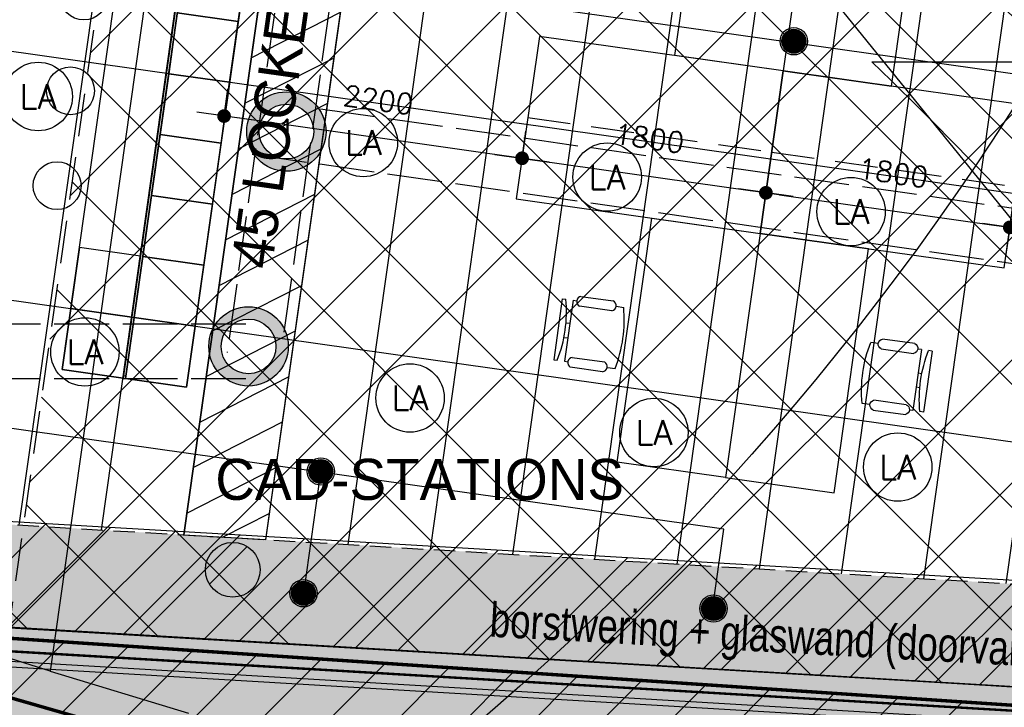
# Model space of a CAD drawing. Header units: millimetres. Extents: x -4107 to 114693, y -37499 to 54671.
# Tile 102 of 156: x 47168 to 54364, y 19553 to 24578. Entities that reach past the tile are written whole.
import ezdxf
from ezdxf.enums import TextEntityAlignment as Align

# ---------------------------------------------------------------- set-up
doc = ezdxf.new("R2010")
doc.units = ezdxf.units.MM
doc.header["$LTSCALE"] = 50
for name, pattern in [('B0702', [4.6875, 3.125, -1.5625]), ('XREF_06_Vloergoot installaties$0$E_GOOT5', [10, 8, -2]), ('XREF_06_werkset$0$B0702', [4.6875, 3.125, -1.5625])]:
    doc.linetypes.add(name, pattern=pattern)
for name, color, linetype in [('ABT_studie daklichten', 1, 'Continuous'), ('ABT_VOORSTEL daklichten', 1, 'Continuous'), ('AL79----_INRGEBOUW', 5, 'Continuous'), ('FOK_ BRANDSLANGHASPELS', 2, 'Continuous'), ('FOK_02B_SOLIDS', 253, 'Continuous'), ('FOK_05---_TEKST_25', 2, 'Continuous'), ('FOK_08---_MAATVOERING', 2, 'Continuous'), ('FOK_22_BINNENWANDEN', 2, 'Continuous'), ('FOK_72_VAST MEUBILAIR', 1, 'Continuous'), ('FOK_82_LOS MEUBILAIR', 1, 'Continuous'), ('XREF_06_PLAFOND$0$AA00VV4-_SOLID252', 254, 'Continuous'), ('XREF_06_PLAFOND$0$AA35RJ8-_HWOLCEMENT', 242, 'Continuous'), ('XREF_06_PLAFOND$0$AA45----_PLAFONDAFW', 1, 'Continuous'), ('XREF_06_PLAFOND$0$AI45----_PLAFONDAFW', 2, 'Continuous'), ('XREF_06_PLAFOND$0$AL35RJ8-_HWOLCEMENT', 2, 'Continuous'), ('XREF_06_Sprinkler installatie$0$verzonken sprinkler', 6, 'Continuous'), ('XREF_06_Sprinkler installatie$0$WL$1----', 3, 'Continuous'), ('XREF_06_Sprinkler installatie$0$WL524---', 4, 'Continuous'), ('XREF_06_Sprinkler installatie$0$WL6516--', 4, 'Continuous'), ('XREF_06_verlichting$0$EL6311--', 3, 'Continuous'), ('XREF_06_Vloergoot installaties$0$EL6131--_VG', 3, 'Continuous'), ('XREF_06_Vloergoot installaties$0$EL6222--', 3, 'Continuous'), ('XREF_06_werkset$0$AA01253-_egaal-253', 242, 'Continuous'), ('XREF_06_werkset$0$AA28G---_PREFABBETON', 242, 'Continuous'), ('XREF_06_werkset$0$AI22XW--_SYSTEEMW', 1, 'Continuous'), ('XREF_06_werkset$0$AI35----_PLAFONDS', 242, 'Continuous'), ('XREF_06_werkset$0$AL01253-_egaal-253', 253, 'Continuous'), ('XREF_06_werkset$0$AL28G---_PREFABBETON', 4, 'Continuous'), ('XREF_06_werkset$0$AL32-O--_GLAS', 2, 'Continuous'), ('XREF_06_werkset$0$AT$1A---_ALGEMEEN', 7, 'Continuous'), ('XREF_06_werkset$0$AZ32-O--_GLAS', 2, 'Continuous')]:
    doc.layers.add(name, color=color, linetype=linetype)
doc.styles.add('FOK-DIM', font='romans.shx')
doc.styles.add('XREF_06_Sprinkler installatie$0$Standard', font='txt')
doc.styles.add('XREF_06_verlichting$0$BURO-018', font='simplex.shx', dxfattribs={"height": 180})
doc.styles.add('XREF_06_Vloergoot installaties$0$BURO-018', font='simplex.shx', dxfattribs={"height": 180})
doc.styles.add('XREF_06_werkset$0$02_100', font='B-GBP.SHX', dxfattribs={"width": 0.8, "height": 250})
doc.dimstyles.new('FOK-100', dxfattribs={"dimscale": 100, "dimtxt": 1.5, "dimasz": 1, "dimexe": 2, "dimexo": 0, "dimgap": 2, "dimtad": 1, "dimdec": 0, "dimzin": 11, "dimdsep": 46, "dimtxsty": 'FOK-DIM', "dimblk1": 'DOT', "dimblk2": 'DOT', "dimsah": 1, "dimcen": 2.5, "dimclrd": 256, "dimclre": 256, "dimclrt": 256, "dimadec": 0, "dimazin": 0, "dimtfac": 1, "dimtdec": 0, "dimtix": 1, "dimtmove": 2, "dimatfit": 3, "dimldrblk": 'DOT', "dimfxl": 2, "dimtolj": 1, "dimtzin": 0, "dimarcsym": 0})
pattern_1 = [(45, (0, -36464.7), (-250, 250), [])]

# ---------------------------------------------------------------- blocks, each defined once
blk = doc.blocks.new('XREF_06_Sprinkler installatie$0$SP-KOP02')
at = {"color": 0, "linetype": 'Continuous'}
for p, q in [((-0.875, -0.023), (0.023, 0.875)), ((-0.847, -0.219), (0.219, 0.847)), ((-0.843, 0.233), (-0.233, 0.843)), ((-0.786, -0.383), (0.383, 0.786)), ((-0.702, -0.523), (0.523, 0.702)), ((-0.595, -0.641), (0.641, 0.595)), ((-0.469, -0.739), (0.739, 0.469)), ((-0.32, -0.815), (0.815, 0.32)), ((-0.144, -0.863), (0.863, 0.144)), ((0.072, -0.872), (0.872, -0.072)), ((0.381, -0.788), (0.788, -0.381))]:
    blk.add_line(p, q, dxfattribs=at)
at = {"color": 0, "linetype": 'Continuous', "const_width": 0.875}
blk.add_lwpolyline([(-0.438, 0, 1), (0.438, 0, 1)], format="xyb", close=True, dxfattribs=at)
at = {"color": 0, "linetype": 'Continuous'}
for radius in [1, 0.875]:
    blk.add_circle((0, 0), radius, dxfattribs=at)
at = {"color": 0, "linetype": 'Continuous', "style": 'XREF_06_Sprinkler installatie$0$Standard', "flags": 1}
for tag, p in [('SP_MATCODE', (2, 2)), ('SP_TEMP', (2, -3)), ('SP_DOORL', (2, -5)), ('SP_KFACT', (2, -7)), ('SP_SPRHK', (2, -9)), ('SP_KLEP', (2, -11))]:
    blk.add_attdef(tag, p, '', height=1, dxfattribs=at)
blk = doc.blocks.new('XREF_06_Sprinkler installatie')
at = {"layer": 'XREF_06_Sprinkler installatie$0$verzonken sprinkler'}
h = blk.add_hatch(dxfattribs=at)
h.set_pattern_fill('JIS_WOOD', color=256, scale=500, style=0)
h.set_pattern_definition(pattern_1)
h.paths.add_polyline_path([(45130.9, 20189.1), (60593.4, 19156.4), (62650.8, 18791.5), (64177.2, 17995.5), (65770, 16934.2), (66811, 15587.4), (67836.7, 13775.1), (68221.3, 11871.2), (68349.5, 9912.5), (67689.7, 7599.5), (58539.5, -19337.8), (42568.2, -14056.1), (53865.2, -4764.8), (55742.2, -2471.9), (57514.9, 1071.8), (58297, 4719.6), (57932, 8367.5), (56572.9, 12508.4), (54591.7, 15218.3), (52714.7, 16938), (48647.9, 19178.8)])
at = {"layer": 'XREF_06_Sprinkler installatie$0$WL$1----'}
h = blk.add_hatch(dxfattribs=at)
h.set_pattern_fill('JIS_WOOD', color=256, scale=500, style=0)
h.set_pattern_definition(pattern_1)
h.paths.add_polyline_path([(30743.8, 36094.7), (95370.7, 36094.7), (86389.5, -27327.7), (59723.1, -18673.6), (68740.5, 7763.6), (69241.7, 10785.2), (68849, 13405.9), (67638.6, 16023.5), (65645.6, 18159.9), (63178.4, 19545.4), (60388.2, 20131.5), (28895, 21976)], flags=16)
h.paths.add_polyline_path([(29853.9, 37108.7), (96538.4, 37108.7), (87224.3, -28664.7), (58653.6, -19392.5), (68002.1, 8015.3), (68349.5, 9912.5), (68461.1, 10706.3), (68321.4, 11469.3), (68229.8, 12765.7), (68109.2, 13218.5), (67906.9, 13527.4), (67399.1, 14920.6), (67172.5, 15065.3), (66709.9, 15980.2), (66021.2, 16693), (65104.6, 17592.2), (63974.8, 18325.8), (62832.6, 18841.7), (59822.5, 19383.9), (28023.7, 21252.6)])
at = {"layer": 'XREF_06_Sprinkler installatie$0$verzonken sprinkler', "const_width": 25}
blk.add_lwpolyline([(45130.9, 20189.1), (60593.4, 19156.4), (62650.8, 18791.5), (64177.2, 17995.5), (65770, 16934.2), (66811, 15587.4), (67836.7, 13775.1), (68221.3, 11871.2), (68349.5, 9912.5), (67689.7, 7599.5), (58539.5, -19337.8), (42568.2, -14056.1), (53865.2, -4764.8), (55742.2, -2471.9), (57514.9, 1071.8), (58297, 4719.6), (57932, 8367.5), (56572.9, 12508.4), (54591.7, 15218.3), (52714.7, 16938), (48647.9, 19178.8)], close=True, dxfattribs=at)
at = {"layer": 'XREF_06_Sprinkler installatie$0$WL$1----'}
for points in [[(29853.9, 37108.7), (96538.4, 37108.7), (87224.3, -28664.7), (58653.6, -19392.5), (68002.1, 8015.3), (68349.5, 9912.5), (68461.1, 10706.3), (68321.4, 11469.3), (68229.8, 12765.7), (68109.2, 13218.5), (67906.9, 13527.4), (67399.1, 14920.6), (67172.5, 15065.3), (66709.9, 15980.2), (66021.2, 16693), (65104.6, 17592.2), (63974.8, 18325.8), (62832.6, 18841.7), (59822.5, 19383.9), (28023.7, 21252.6)], [(30743.8, 36094.7), (95370.7, 36094.7), (86389.5, -27327.7), (59723.1, -18673.6), (68740.5, 7763.6), (69241.7, 10785.2), (68849, 13405.9), (67638.6, 16023.5), (65645.6, 18159.9), (63178.4, 19545.4), (60388.2, 20131.5), (28895, 21976)]]:
    blk.add_lwpolyline(points, close=True, dxfattribs=at)
at = {"layer": 'XREF_06_Sprinkler installatie$0$WL524---'}
for p, q in [((48475.8, 27478.2), (47390.9, 19817)), ((47469, 25168.8), (55875.2, 23978.4)), ((52313.9, 20854.7), (45173.3, 21865.8)), ((49248.5, 20419.8), (49369.1, 21271.7)), ((52230.7, 20267.6), (52313.9, 20854.7)), ((47390.9, 19817), (45818.1, 20310.9)), ((47390.9, 19817), (48400.8, 19511.2))]:
    blk.add_line(p, q, dxfattribs=at)
at = {"layer": 'XREF_06_Sprinkler installatie$0$WL6516--', "xscale": 99.9999999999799, "yscale": 100, "zscale": 100, "rotation": 7.589429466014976}
for p in [(52825.8, 24420.1), (49368.9, 21276.7), (49242.8, 20386.6), (52238.8, 20274.9)]:
    blk.add_blockref('XREF_06_Sprinkler installatie$0$SP-KOP02', p, dxfattribs=at)
blk = doc.blocks.new('XREF_06_Vloergoot installaties$0$E00415')
at = {"linetype": 'Continuous'}
h = blk.add_hatch(color=0, dxfattribs=at)
edge = h.paths.add_edge_path()
edge.add_arc((0, 0), 2.9, 0, 360)
edge = h.paths.add_edge_path(flags=16)
edge.add_arc((0, 0), 2, 0, 360)
at = {"color": 0, "linetype": 'Continuous'}
for radius in [2.9, 2]:
    blk.add_circle((0, 0), radius, dxfattribs=at)
at = {"color": 0, "linetype": 'Continuous', "style": 'XREF_06_Vloergoot installaties$0$BURO-018'}
for tag, p in [('E_GKAST', (0, 8)), ('E_GROEP', (0, 5)), ('E_SGROEP', (4.5, 5))]:
    blk.add_attdef(tag, text='', height=1.8, dxfattribs=at).set_placement(p, align=Align.MIDDLE)
at = {"color": 0, "linetype": 'Continuous', "style": 'XREF_06_Vloergoot installaties$0$BURO-018', "flags": 1}
for tag, p in [('E_VERMCODE', (13, 5)), ('E_MATCODE', (0, 0))]:
    blk.add_attdef(tag, text='', height=1.8, dxfattribs=at).set_placement(p, align=Align.MIDDLE)
blk = doc.blocks.new('XREF_06_Vloergoot installaties')
at = {"layer": 'XREF_06_Vloergoot installaties$0$EL6131--_VG', "linetype": 'XREF_06_Vloergoot installaties$0$E_GOOT5'}
for p, q in [((49445, 27597.2), (48684.4, 22147)), ((49780.1, 27146.6), (49096.7, 22278.2)), ((49367.4, 23926.9), (72884.5, 20553)), ((48867.5, 23594.5), (72827.7, 20157)), ((41421.2, 22355.4), (48827.5, 22355.4)), ((41421.2, 21955.4), (48827.5, 21955.4))]:
    blk.add_line(p, q, dxfattribs=at)
at = {"layer": 'XREF_06_Vloergoot installaties$0$EL6222--'}
ref = blk.add_blockref('XREF_06_Vloergoot installaties$0$E00415', (49117.4, 23760.7), dxfattribs=dict(at, xscale=99.99999999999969, yscale=100, zscale=100, rotation=352.2551880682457))
ref.add_attrib('E_GROEP', '1', dxfattribs={"layer": '0', "color": 1, "linetype": 'Continuous', "height": 180, "style": 'XREF_06_Vloergoot installaties$0$BURO-018'}).set_placement((49117.4, 23760.7), align=Align.MIDDLE)
at = {"layer": 'XREF_06_Vloergoot installaties$0$EL6222--', "xscale": 99.99999999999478, "yscale": 100, "zscale": 100, "rotation": 351.5354125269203}
blk.add_blockref('XREF_06_Vloergoot installaties$0$E00415', (48840.6, 22190.8), dxfattribs=at)
blk = doc.blocks.new('XREF_06_PLAFOND')
at = {"layer": 'XREF_06_PLAFOND$0$AA00VV4-_SOLID252'}
h = blk.add_hatch(color=256, dxfattribs=at)
edge = h.paths.add_edge_path()
edge.add_line((87220.1, -28652.8), (96531.3, 37099.7))
edge.add_line((96531.3, 37099.7), (29925.1, 37099.7))
edge.add_line((29925.1, 37099.7), (27765.5, 20607.3))
edge.add_line((27765.5, 20607.3), (31097.5, 20428.6))
edge.add_line((31097.5, 20428.6), (31103.1, 20519.4))
edge.add_line((31103.1, 20519.4), (31163, 20516.2))
edge.add_line((31163, 20516.2), (31182.2, 20829.6))
edge.add_line((31182.2, 20829.6), (60332.4, 19103.1))
edge.add_arc((59884.7, 10785.2), 8330, -18.83392, 86.91943, ccw=False)
edge.add_line((67768.7, 8096), (58457.3, -19218.5))
edge.add_line((58457.3, -19218.5), (58452.6, -19217))
edge.add_line((58452.6, -19217), (58423.3, -19307.3))
edge.add_line((58423.3, -19307.3), (87220.1, -28652.8))
edge = h.paths.add_edge_path(flags=16)
edge.add_arc((59884.7, 10785.2), 9330, 341.17597, 446.61048)
edge.add_line((60436.4, 20098.9), (31243.3, 21827.8))
edge.add_line((31243.3, 21827.8), (28955.1, 21950.5))
edge.add_line((28955.1, 21950.5), (30807, 36094.7))
edge.add_line((30807, 36094.7), (95373.9, 36094.7))
edge.add_line((95373.9, 36094.7), (86392.8, -27327.7))
edge.add_line((86392.8, -27327.7), (59702.3, -18665.8))
edge.add_line((59702.3, -18665.8), (68715.7, 7774.7))
h = blk.add_hatch(color=256, dxfattribs=at)
edge = h.paths.add_edge_path()
edge.add_line((43127, -14243.3), (58419.3, -19206.1))
edge.add_line((58419.3, -19206.1), (67730.9, 8108.9))
edge.add_arc((59883.2, 10784.2), 8291.1, 341.17601, 446.91022)
edge.add_line((60330.1, 19063.2), (33916.8, 20627.6))
edge.add_line((33916.8, 20627.6), (34420, 20584.8))
edge.add_line((34420, 20584.8), (35543.9, 20485.6))
edge.add_line((35543.9, 20485.6), (36683.3, 20381.7))
edge.add_line((36683.3, 20381.7), (37848.9, 20273.2))
edge.add_line((37848.9, 20273.2), (39050.9, 20148.3))
edge.add_line((39050.9, 20148.3), (40285.1, 19981.6))
edge.add_line((40285.1, 19981.6), (41548.6, 19763.1))
edge.add_line((41548.6, 19763.1), (42829.4, 19472.5))
edge.add_line((42829.4, 19472.5), (44122.5, 19109))
edge.add_line((44122.5, 19109), (45423.2, 18664.8))
edge.add_line((45423.2, 18664.8), (46722.2, 18132.5))
edge.add_line((46722.2, 18132.5), (48008.4, 17504))
edge.add_line((48008.4, 17504), (49268.4, 16772.4))
edge.add_line((49268.4, 16772.4), (50485.1, 15932))
edge.add_line((50485.1, 15932), (51639.9, 14978.6))
edge.add_line((51639.9, 14978.6), (52710, 13913.1))
edge.add_line((52710, 13913.1), (53675.1, 12736.9))
edge.add_line((53675.1, 12736.9), (54512.8, 11458.3))
edge.add_line((54512.8, 11458.3), (55208.8, 10080.1))
edge.add_line((55208.8, 10080.1), (55817.1, 8209.2))
edge.add_line((55817.1, 8209.2), (56064.8, 6685.2))
edge.add_line((56064.8, 6685.2), (56139.2, 5158.4))
edge.add_line((56139.2, 5158.4), (56050.4, 3639.5))
edge.add_line((56050.4, 3639.5), (55811.6, 2148.5))
edge.add_line((55811.6, 2148.5), (55438.3, 698.3))
edge.add_line((55438.3, 698.3), (54948.5, -697))
edge.add_line((54948.5, -697), (54359.8, -2029.7))
edge.add_line((54359.8, -2029.7), (53689, -3294.4))
edge.add_line((53689, -3294.4), (52951.5, -4489))
edge.add_line((52951.5, -4489), (52160.9, -5613.2))
edge.add_line((52160.9, -5613.2), (51328.7, -6667.7))
edge.add_line((51328.7, -6667.7), (50463.8, -7656))
edge.add_line((50463.8, -7656), (49570.4, -8575.7))
edge.add_line((49570.4, -8575.7), (48670.3, -9436.4))
edge.add_line((48670.3, -9436.4), (47771.6, -10244.3))
edge.add_line((47771.6, -10244.3), (46892.7, -11017.6))
edge.add_line((46892.7, -11017.6), (46032.2, -11771.8))
edge.add_line((46032.2, -11771.8), (45181.6, -12512.9))
edge.add_line((45181.6, -12512.9), (44331, -13249.4))
edge.add_line((44331, -13249.4), (43127, -14243.3))
at = {"layer": 'XREF_06_PLAFOND$0$AA35RJ8-_HWOLCEMENT'}
h = blk.add_hatch(dxfattribs=at)
h.set_pattern_fill('AR-SAND', color=3, scale=100, style=0)
h.set_pattern_definition([(37.5, (0, 0), (-6.29934, 192.68238), [0, -152, 0, -170, 0, -162.5]), (7.5, (0, 0), (176.9777, 282.2146), [0, -82, 0, -137, 0, -52.5]), (327.5, (-123, 0), (311.4142, 0.5659), [0, -50, 0, -180, 0, -235]), (317.5, (-123, 0), (300.6127, 87.7676), [0, -25, 0, -118, 0, -135])])
edge = h.paths.add_edge_path()
edge.add_line((43127, -14243.3), (58419.3, -19206.1))
edge.add_line((58419.3, -19206.1), (67730.9, 8108.9))
edge.add_arc((59883.2, 10784.2), 8291.1, 341.17601, 446.91022)
edge.add_line((60330.1, 19063.2), (33916.8, 20627.6))
edge.add_line((33916.8, 20627.6), (34420, 20584.8))
edge.add_line((34420, 20584.8), (35543.9, 20485.6))
edge.add_line((35543.9, 20485.6), (36683.3, 20381.7))
edge.add_line((36683.3, 20381.7), (37848.9, 20273.2))
edge.add_line((37848.9, 20273.2), (39050.9, 20148.3))
edge.add_line((39050.9, 20148.3), (40285.1, 19981.6))
edge.add_line((40285.1, 19981.6), (41548.6, 19763.1))
edge.add_line((41548.6, 19763.1), (42829.4, 19472.5))
edge.add_line((42829.4, 19472.5), (44122.5, 19109))
edge.add_line((44122.5, 19109), (45423.2, 18664.8))
edge.add_line((45423.2, 18664.8), (46722.2, 18132.5))
edge.add_line((46722.2, 18132.5), (48008.4, 17504))
edge.add_line((48008.4, 17504), (49268.4, 16772.4))
edge.add_line((49268.4, 16772.4), (50485.1, 15932))
edge.add_line((50485.1, 15932), (51639.9, 14978.6))
edge.add_line((51639.9, 14978.6), (52710, 13913.1))
edge.add_line((52710, 13913.1), (53675.1, 12736.9))
edge.add_line((53675.1, 12736.9), (54512.8, 11458.3))
edge.add_line((54512.8, 11458.3), (55208.8, 10080.1))
edge.add_line((55208.8, 10080.1), (55817.1, 8209.2))
edge.add_line((55817.1, 8209.2), (56064.8, 6685.2))
edge.add_line((56064.8, 6685.2), (56139.2, 5158.4))
edge.add_line((56139.2, 5158.4), (56050.4, 3639.5))
edge.add_line((56050.4, 3639.5), (55811.6, 2148.5))
edge.add_line((55811.6, 2148.5), (55438.3, 698.3))
edge.add_line((55438.3, 698.3), (54948.5, -697))
edge.add_line((54948.5, -697), (54359.8, -2029.7))
edge.add_line((54359.8, -2029.7), (53689, -3294.4))
edge.add_line((53689, -3294.4), (52951.5, -4489))
edge.add_line((52951.5, -4489), (52160.9, -5613.2))
edge.add_line((52160.9, -5613.2), (51328.7, -6667.7))
edge.add_line((51328.7, -6667.7), (50463.8, -7656))
edge.add_line((50463.8, -7656), (49570.4, -8575.7))
edge.add_line((49570.4, -8575.7), (48670.3, -9436.4))
edge.add_line((48670.3, -9436.4), (47771.6, -10244.3))
edge.add_line((47771.6, -10244.3), (46892.7, -11017.6))
edge.add_line((46892.7, -11017.6), (46032.2, -11771.8))
edge.add_line((46032.2, -11771.8), (45181.6, -12512.9))
edge.add_line((45181.6, -12512.9), (44331, -13249.4))
edge.add_line((44331, -13249.4), (43127, -14243.3))
h.paths.add_polyline_path([(59430.2, 12248.2), (59662.8, 12964.9), (60019.5, 12849.2), (59786.9, 12132.4)], flags=24)
h.paths.add_polyline_path([(60617.2, 10425.5), (61333.9, 10192.8), (61218.2, 9836.1), (60501.4, 10068.8)], flags=24)
at = {"layer": 'XREF_06_PLAFOND$0$AA45----_PLAFONDAFW'}
h = blk.add_hatch(dxfattribs=at)
h.set_pattern_fill('ANSI31', color=256, scale=2200, angle=342.02, style=0)
h.set_pattern_definition([(27.02, (0, 0), (-124.9329, 244.9832), [])])
h.paths.add_polyline_path([(49944.9, 27677.3), (49959.1, 27777.3), (50299, 30177.3), (50313.1, 30277.3), (51136.9, 36094.7), (50530.9, 36094.7), (48367, 20813.7), (48968.1, 20779.5)])
at = {"layer": 'XREF_06_PLAFOND$0$AI45----_PLAFONDAFW'}
h = blk.add_hatch(dxfattribs=at)
h.set_pattern_fill('_USER,_O', color=256, scale=1800, pattern_type=0)
h.set_pattern_definition([(351.94, (60508.5, -17546.5), (252.38, 1782.22), [])])
edge = h.paths.add_edge_path(flags=16)
edge.add_arc((41622.2, 26897.4), 5449.9, 0, 180)
edge.add_arc((41622.2, 26897.4), 5449.9, 180, 360)
h.paths.add_polyline_path([(49833.5, 30277.3), (51633.5, 30277.3), (51633.5, 27677.3), (49833.5, 27677.3)], flags=16)
edge = h.paths.add_edge_path(flags=16)
edge.add_arc((86127.3, 26613.5), 3800, 0, 180)
edge.add_arc((86127.3, 26613.5), 3800, 180, 360)
edge = h.paths.add_edge_path(flags=16)
edge.add_arc((74998.8, -10766.8), 5450, 0, 180)
edge.add_arc((74998.8, -10766.8), 5450, 180, 360)
edge = h.paths.add_edge_path()
edge.add_arc((59888.1, 10791.1), 9323.9, 341.24236, 446.62909)
edge.add_line((60436.4, 20098.9), (31243.3, 21827.8))
edge.add_line((31243.3, 21827.8), (28955.1, 21950.5))
edge.add_line((28955.1, 21950.5), (30807, 36094.7))
edge.add_line((30807, 36094.7), (95373.9, 36094.7))
edge.add_line((95373.9, 36094.7), (86392.8, -27327.7))
edge.add_line((86392.8, -27327.7), (59702.3, -18665.8))
edge.add_line((59702.3, -18665.8), (68716.8, 7792.9))
h = blk.add_hatch(dxfattribs=at)
h.set_pattern_fill('_USER,_O', color=256, scale=600, angle=90, pattern_type=0)
h.set_pattern_definition([(81.94, (95317.84, 35698.9), (-594.073, 84.126), [])])
edge = h.paths.add_edge_path(flags=16)
edge.add_arc((86127.3, 26613.5), 3800, 0, 360)
edge = h.paths.add_edge_path(flags=16)
edge.add_arc((74998.8, -10766.8), 5450, 0, 360)
edge = h.paths.add_edge_path(flags=16)
edge.add_arc((41622.2, 26897.4), 5449.9, 0, 360)
h.paths.add_polyline_path([(49933.5, 30177.3), (51533.5, 30177.3), (51533.5, 27777.3), (49933.5, 27777.3)], flags=16)
edge = h.paths.add_edge_path()
edge.add_arc((59888.1, 10791.1), 9323.9, 341.24236, 446.62909)
edge.add_line((60436.4, 20098.9), (31243.3, 21827.8))
edge.add_line((31243.3, 21827.8), (28955.1, 21950.5))
edge.add_line((28955.1, 21950.5), (30807, 36094.7))
edge.add_line((30807, 36094.7), (95373.9, 36094.7))
edge.add_line((95373.9, 36094.7), (86392.8, -27327.7))
edge.add_line((86392.8, -27327.7), (59702.3, -18665.8))
edge.add_line((59702.3, -18665.8), (68716.8, 7792.9))
at = {"layer": 'XREF_06_PLAFOND$0$AA45----_PLAFONDAFW'}
blk.add_lwpolyline([(49944.9, 27677.3), (49959.1, 27777.3), (50299, 30177.3), (50313.1, 30277.3), (51136.9, 36094.7), (50530.9, 36094.7), (48367, 20813.7), (48968.1, 20779.5)], close=True, dxfattribs=at)
at = {"layer": 'XREF_06_PLAFOND$0$AL35RJ8-_HWOLCEMENT'}
blk.add_lwpolyline([(58419.3, -19206.1), (67730.9, 8108.9, 0.497134), (60330.1, 19063.2), (33916.8, 20627.6)], format="xyb", dxfattribs=at)
blk = doc.blocks.new('A$C125E5D54')
at = {"layer": 'AL79----_INRGEBOUW'}
blk.add_lwpolyline([(46829, 26926.8), (75188.6, 26926.8), (70709.4, -4704.3), (66069, -3198.3, 0.045963), (65329.3, -3631.1), (65970.1, -3839.1), (65466.9, -5389.5), (64012.3, -4917.4, 0.097793), (63136.2, -6822.4), (56233.9, -4582.3), (61437.6, 10672.5, 0.49721), (53779.3, 22009.8), (50870.6, 22181.6, 0.048757), (46829, 26926.8)], format="xyb", close=True, dxfattribs=at)
blk = doc.blocks.new('XREF_06_verlichting$0$1115B3A')
at = {"color": 0, "linetype": 'Continuous'}
blk.add_circle((0, 0), 2.5, dxfattribs=at)
at = {"color": 0, "linetype": 'Continuous', "style": 'XREF_06_verlichting$0$BURO-018'}
for tag, p in [('E_GKAST', (0, 8)), ('E_GROEP', (0, 5)), ('E_SGROEP', (4.5, 5)), ('E_ARMCODE', (0, 0)), ('E_SLET', (4.5, -1))]:
    blk.add_attdef(tag, text='', height=1.8, dxfattribs=at).set_placement(p, align=Align.MIDDLE)
blk = doc.blocks.new('XREF_06_verlichting')
at = {"layer": 'XREF_06_verlichting$0$EL6311--'}
ref = blk.add_blockref('XREF_06_verlichting$0$1115B3A', (47303.2, 24016.6), dxfattribs=dict(at, xscale=100, yscale=100, zscale=100))
ref.add_attrib('E_ARMCODE', 'LA', dxfattribs={"layer": '0', "color": 1, "linetype": 'Continuous', "height": 180, "style": 'XREF_06_verlichting$0$BURO-018'}).set_placement((47303.2, 24016.6), align=Align.MIDDLE)
ref = blk.add_blockref('XREF_06_verlichting$0$1115B3A', (49679.5, 23680.1), dxfattribs=dict(at, xscale=100, yscale=100, zscale=100))
ref.add_attrib('E_ARMCODE', 'LA', dxfattribs={"layer": '0', "color": 1, "linetype": 'Continuous', "height": 180, "style": 'XREF_06_verlichting$0$BURO-018'}).set_placement((49679.5, 23680.1), align=Align.MIDDLE)
ref = blk.add_blockref('XREF_06_verlichting$0$1115B3A', (51461.7, 23427.7), dxfattribs=dict(at, xscale=100, yscale=100, zscale=100))
ref.add_attrib('E_ARMCODE', 'LA', dxfattribs={"layer": '0', "color": 1, "linetype": 'Continuous', "height": 180, "style": 'XREF_06_verlichting$0$BURO-018'}).set_placement((51461.7, 23427.7), align=Align.MIDDLE)
ref = blk.add_blockref('XREF_06_verlichting$0$1115B3A', (53243.9, 23175.3), dxfattribs=dict(at, xscale=100, yscale=100, zscale=100))
ref.add_attrib('E_ARMCODE', 'LA', dxfattribs={"layer": '0', "color": 1, "linetype": 'Continuous', "height": 180, "style": 'XREF_06_verlichting$0$BURO-018'}).set_placement((53243.9, 23175.3), align=Align.MIDDLE)
ref = blk.add_blockref('XREF_06_verlichting$0$1115B3A', (47644.9, 22150.2), dxfattribs=dict(at, xscale=100, yscale=100, zscale=100))
ref.add_attrib('E_ARMCODE', 'LA', dxfattribs={"layer": '0', "color": 1, "linetype": 'Continuous', "height": 180, "style": 'XREF_06_verlichting$0$BURO-018'}).set_placement((47644.9, 22150.2), align=Align.MIDDLE)
ref = blk.add_blockref('XREF_06_verlichting$0$1115B3A', (50021.2, 21813.7), dxfattribs=dict(at, xscale=100, yscale=100, zscale=100))
ref.add_attrib('E_ARMCODE', 'LA', dxfattribs={"layer": '0', "color": 1, "linetype": 'Continuous', "height": 180, "style": 'XREF_06_verlichting$0$BURO-018'}).set_placement((50021.2, 21813.7), align=Align.MIDDLE)
ref = blk.add_blockref('XREF_06_verlichting$0$1115B3A', (51803.4, 21561.4), dxfattribs=dict(at, xscale=100, yscale=100, zscale=100))
ref.add_attrib('E_ARMCODE', 'LA', dxfattribs={"layer": '0', "color": 1, "linetype": 'Continuous', "height": 180, "style": 'XREF_06_verlichting$0$BURO-018'}).set_placement((51803.4, 21561.4), align=Align.MIDDLE)
ref = blk.add_blockref('XREF_06_verlichting$0$1115B3A', (53585.6, 21309), dxfattribs=dict(at, xscale=100, yscale=100, zscale=100))
ref.add_attrib('E_ARMCODE', 'LA', dxfattribs={"layer": '0', "color": 1, "linetype": 'Continuous', "height": 180, "style": 'XREF_06_verlichting$0$BURO-018'}).set_placement((53585.6, 21309), align=Align.MIDDLE)
blk = doc.blocks.new('XREF_06_werkset$0$V-H-28G002_B09145W02')
at = {"layer": 'XREF_06_werkset$0$AA28G---_PREFABBETON'}
blk.add_hatch(color=254, dxfattribs=at).paths.add_polyline_path([(200, 0, 0.57735), (-100, 173.2, 0.57735), (-100, -173.2, 0.57735)])
h = blk.add_hatch(dxfattribs=at)
h.set_pattern_fill('KALKZST', color=1, scale=880, style=0)
h.set_pattern_definition([(45, (0, 0), (-390.3, 390.3), [])])
h.paths.add_polyline_path([(200, 0, 0.57735), (-100, 173.2, 0.57735), (-100, -173.2, 0.57735)])
at = {"layer": 'XREF_06_werkset$0$AL28G---_PREFABBETON'}
blk.add_circle((0, 0), 200, dxfattribs=at)
blk = doc.blocks.new('XREF_06_werkset$0$V-H-28X00B_09145B1')
blk.add_blockref('XREF_06_werkset$0$V-H-28G002_B09145W02', (48725.5, 20558.1))
blk = doc.blocks.new('*U991')
at = {"layer": 'XREF_06_werkset$0$AL32-O--_GLAS'}
blk.add_lwpolyline([(31138.5, 20902.5), (31115.1, 20518.8), (31103.1, 20519.4), (31127.3, 20915.2), (60382.1, 19182.5, -0.495504), (67846.8, 8070.9), (58534.9, -19245), (58523.6, -19241.1), (67835.5, 8074.8, 0.495504), (60381.4, 19170.5), (31138.5, 20902.5)], format="xyb", dxfattribs=at)
at = {"layer": 'XREF_06_werkset$0$AZ32-O--_GLAS'}
blk.add_lwpolyline([(60381.7, 19176.5), (31132.9, 20908.8)], dxfattribs=at)
blk = doc.blocks.new('XREF_06_werkset')
at = {"layer": 'XREF_06_werkset$0$AA01253-_egaal-253'}
h = blk.add_hatch(color=253, dxfattribs=at)
edge = h.paths.add_edge_path()
edge.add_line((31182.2, 20829.6), (31163, 20516.2))
edge.add_line((31163, 20516.2), (32075, 20624))
edge.add_line((32075, 20624), (32194.9, 20618.5))
edge.add_line((32194.9, 20618.5), (33202.4, 20541.5))
edge.add_line((33202.4, 20541.5), (33322, 20531.6))
edge.add_line((33322, 20531.6), (34339.2, 20440.1))
edge.add_line((34339.2, 20440.1), (34458, 20423.2))
edge.add_line((34458, 20423.2), (35481.7, 20323.9))
edge.add_line((35481.7, 20323.9), (35599.3, 20300))
edge.add_line((35599.3, 20300), (36635.6, 20192.6))
edge.add_line((36635.6, 20192.6), (36751.6, 20161.9))
edge.add_line((36751.6, 20161.9), (37806.9, 20046.9))
edge.add_line((37806.9, 20046.9), (37920.9, 20009.4))
edge.add_line((37920.9, 20009.4), (39055.3, 20020))
edge.add_line((39055.3, 20020), (39166.9, 19976))
edge.add_line((39166.9, 19976), (40274.6, 19805.9))
edge.add_line((40274.6, 19805.9), (40383.4, 19755.3))
edge.add_line((40383.4, 19755.3), (41578.2, 19665.9))
edge.add_line((41578.2, 19665.9), (41683.9, 19609.1))
edge.add_line((41683.9, 19609.1), (42827.2, 19324))
edge.add_line((42827.2, 19324), (42929.3, 19261.1))
edge.add_line((42929.3, 19261.1), (44081, 18912))
edge.add_line((44081, 18912), (44179.3, 18843.2))
edge.add_line((44179.3, 18843.2), (45334, 18423.8))
edge.add_line((45334, 18423.8), (45428.1, 18349.4))
edge.add_line((45428.1, 18349.4), (46577.7, 17853.9))
edge.add_line((46577.7, 17853.9), (46667.3, 17774))
edge.add_line((46667.3, 17774), (47802.3, 17196.3))
edge.add_line((47802.3, 17196.3), (47887, 17111.3))
edge.add_line((47887, 17111.3), (48995.6, 16445.5))
edge.add_line((48995.6, 16445.5), (49075.2, 16355.7))
edge.add_line((49075.2, 16355.7), (50142.8, 15597.5))
edge.add_line((50142.8, 15597.5), (50216.9, 15503.2))
edge.add_line((50216.9, 15503.2), (51227.5, 14649.5))
edge.add_line((51227.5, 14649.5), (51296.1, 14551))
edge.add_line((51296.1, 14551), (52096.1, 13739.2))
edge.add_arc((59884.1, 10786.2), 8329, 86.60555, 159.23439, ccw=False)
edge.add_line((60377.2, 19100.6), (31182.2, 20829.6))
at = {"layer": 'XREF_06_werkset$0$AI22XW--_SYSTEEMW', "color": 2}
blk.add_line((60392, 19350.2), (31137.5, 21082.4), dxfattribs=at)
blk.add_lwpolyline([(58457.3, -19218.5), (67769.2, 8097.4, 0.495504), (60377.2, 19100.6), (31182.2, 20829.6)], format="xyb", dxfattribs=at)
at = {"layer": 'XREF_06_werkset$0$AI35----_PLAFONDS', "linetype": 'XREF_06_werkset$0$B0702'}
blk.add_lwpolyline([(68715.7, 7774.7), (59702.3, -18665.8), (86392.8, -27327.7), (95373.9, 36094.7), (30807, 36094.7), (28955, 21950.5), (31243.3, 21827.8), (60436.4, 20098.9, -0.495504)], format="xyb", close=True, dxfattribs=at)
at = {"layer": 'XREF_06_werkset$0$AL01253-_egaal-253'}
blk.add_lwpolyline([(40383.4, 19755.3), (41578.2, 19665.9), (41683.9, 19609.1), (42827.2, 19324), (42929.3, 19261.1), (44081, 18912), (44179.3, 18843.2), (45334, 18423.8), (45428.1, 18349.4), (46577.7, 17853.9), (46667.3, 17774), (47802.3, 17196.3), (47887, 17111.3), (48995.6, 16445.5), (49075.2, 16355.7), (50142.8, 15597.5), (50216.9, 15503.2), (51227.5, 14649.5), (51296.1, 14551), (52096.1, 13739.2, -0.327956), (60377.2, 19100.6), (31182.2, 20829.6)], format="xyb", dxfattribs=at)
for name in ['XREF_06_werkset$0$V-H-28X00B_09145B1', '*U991']:
    blk.add_blockref(name, (0, 0))
at = {"layer": 'XREF_06_werkset$0$AT$1A---_ALGEMEEN', "color": 7, "style": 'XREF_06_werkset$0$02_100', "width": 0.8}
blk.add_text('borstwering + glaswand (doorvalveilig)', height=250, rotation=356.85154, dxfattribs=at).set_placement((50594.8, 19995.4), align=Align.BOTTOM_LEFT)
blk = doc.blocks.new('DOT')
at = {"color": 0}
blk.add_line((-2, 0), (2, 0), dxfattribs=at)
at = {"color": 0, "const_width": 0.5}
blk.add_lwpolyline([(-0.25, 0, 1), (0.25, 0, 1)], format="xyb", close=True, dxfattribs=at)
blk = doc.blocks.new('*D74')
at = {"layer": 'Defpoints', "color": 0}
for p in [(54404.2, 23060.5), (56749, 22728.5), (56749, 22728.5)]:
    blk.add_point(p, dxfattribs=at)
at = {"layer": 'FOK_08---_MAATVOERING', "lineweight": -2}
for p, q in [((54404.2, 23060.5), (54376.1, 22862.5)), ((54503.2, 23046.5), (56650, 22742.5)), ((56749, 22728.5), (56777.1, 22926.5))]:
    blk.add_line(p, q, dxfattribs=at)
at = {"layer": 'FOK_08---_MAATVOERING', "lineweight": -2, "xscale": 100, "yscale": 100, "zscale": 100}
for p, rotation in [((54404.2, 23060.5), 171.9400000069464), ((56749, 22728.5), 351.9400000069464)]:
    blk.add_blockref('DOT', p, dxfattribs=dict(at, rotation=rotation))
at = {"layer": 'FOK_08---_MAATVOERING', "insert": (55615.2, 23166.8), "char_height": 150, "attachment_point": 5, "rotation": 351.94, "style": 'FOK-DIM'}
blk.add_mtext('\\A1;2368', dxfattribs=at)
blk = doc.blocks.new('*D79')
at = {"layer": 'Defpoints', "color": 0}
for p in [(48661.7, 23873.7), (48661.7, 23873.7), (50839.7, 23565.3)]:
    blk.add_point(p, dxfattribs=at)
at = {"layer": 'FOK_08---_MAATVOERING', "lineweight": -2}
for p, q in [((48661.7, 23873.7), (48689.8, 24071.7)), ((50740.7, 23579.3), (48760.7, 23859.7)), ((50839.7, 23565.3), (50867.8, 23763.3))]:
    blk.add_line(p, q, dxfattribs=at)
at = {"layer": 'FOK_08---_MAATVOERING', "lineweight": -2, "xscale": 100, "yscale": 100, "zscale": 100}
for p, rotation in [((48661.7, 23873.7), 171.9400000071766), ((50839.7, 23565.3), 351.9400000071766)]:
    blk.add_blockref('DOT', p, dxfattribs=dict(at, rotation=rotation))
at = {"layer": 'FOK_08---_MAATVOERING', "insert": (49789.3, 23991.8), "char_height": 150, "attachment_point": 5, "rotation": 351.94, "style": 'FOK-DIM'}
blk.add_mtext('\\A1;2200', dxfattribs=at)
blk = doc.blocks.new('A$C4D8164B4')
at = {"layer": 'FOK_ BRANDSLANGHASPELS', "color": 2}
blk.add_circle((20000, 20000), 20000, dxfattribs=at)
blk = doc.blocks.new('A$C4143321C')
at = {"layer": 'FOK_72_VAST MEUBILAIR'}
for points in [[(842.9, 4584.3), (1288.5, 4521.2), (657.6, 65.6), (212, 128.7)], [(1286, 4503.3), (1303.8, 4500.8), (677.9, 80.9), (660.1, 83.4)], [(1306.3, 4518.6), (1751.9, 4455.5), (1120.9, 0), (675.4, 63.1)]]:
    blk.add_lwpolyline(points, close=True, dxfattribs=at)
at = {"layer": 'FOK_72_VAST MEUBILAIR', "color": 252}
for points in [[(779.9, 4138.7), (1225.4, 4075.6), (1288.5, 4521.2), (842.9, 4584.3)], [(1243.2, 4073.1), (1688.8, 4010), (1751.9, 4455.5), (1306.3, 4518.6)], [(716.8, 3693.2), (1162.3, 3630.1), (1225.4, 4075.6), (779.9, 4138.7)], [(1180.1, 3627.5), (1625.7, 3564.4), (1688.8, 4010), (1243.2, 4073.1)], [(653.7, 3247.6), (1099.2, 3184.5), (1162.3, 3630.1), (716.8, 3693.2)], [(1117, 3182), (1562.6, 3118.9), (1625.7, 3564.4), (1180.1, 3627.5)], [(1053.9, 2736.4), (1499.5, 2673.3), (1562.6, 3118.9), (1117, 3182)], [(990.8, 2290.9), (1436.4, 2227.8), (1499.5, 2673.3), (1053.9, 2736.4)], [(927.8, 1845.3), (1373.3, 1782.2), (1436.4, 2227.8), (990.8, 2290.9)], [(864.7, 1399.8), (1310.2, 1336.7), (1373.3, 1782.2), (927.8, 1845.3)], [(801.6, 954.2), (1247.1, 891.1), (1310.2, 1336.7), (864.7, 1399.8)], [(275.1, 574.3), (720.6, 511.2), (783.7, 956.7), (338.2, 1019.8)], [(738.5, 508.6), (1184, 445.6), (1247.1, 891.1), (801.6, 954.2)], [(212, 128.7), (657.6, 65.6), (720.6, 511.2), (275.1, 574.3)], [(675.4, 63.1), (1120.9, 0), (1184, 445.6), (738.5, 508.6)]]:
    blk.add_lwpolyline(points, close=True, dxfattribs=at)
at = {"layer": 'FOK_72_VAST MEUBILAIR'}
for centre in [(371.3, 2858.3), (273.1, 2165.3), (175, 1472.2)]:
    blk.add_circle(centre, 175, dxfattribs=at)
at = {"layer": 'FOK_05---_TEKST_25', "insert": (1445.6, 896.9), "char_height": 300, "width": 57960.996, "attachment_point": 1, "rotation": 81.94}
blk.add_mtext('{\\fCentury Gothic|b0|i0|c0|p34;45 LOCKERS}', dxfattribs=at)
blk = doc.blocks.new('WP 1600-800')
at = {"linetype": 'Continuous'}
for p, q in [((569, 1600.1), (595.5, 1600.1)), ((569, 1600.1), (569, 1149.6)), ((648.5, 1600.1), (675, 1600.1)), ((648.5, 1600.1), (648.5, 1149.6)), ((701.5, 1636.1), (940, 1636.1)), ((966.5, 1600.1), (1022, 1600.1)), ((940, 1564.1), (701.5, 1564.1)), ((648.5, 1427.8), (620.3, 1427.8)), ((620.9, 1321.8), (648.5, 1321.8)), ((701.5, 1185.6), (940, 1185.6)), ((569, 1149.6), (595.5, 1149.6)), ((648.5, 1149.6), (675, 1149.6)), ((935.6, 1113), (697.1, 1113)), ((966.5, 1149.6), (1022, 1149.6))]:
    blk.add_line(p, q, dxfattribs=at)
blk.add_lwpolyline([(1133.9, 2274.8), (1933.9, 2274.8), (1933.9, 474.8), (1133.9, 474.8)], close=True)
for centre, radius, start, end in [((-348.6, 1374.8), 970.6, 346.5803, 13.4197), ((712.7, 1600.1), 37.7, 107.28561, 252.71439), ((928.8, 1600.1), 37.7, 287.28561, 72.71439), ((77.9, 1374.8), 970.6, 346.5803, 13.4197), ((710.9, 1148.6), 38.2, 104.35438, 248.70731), ((926.1, 1150), 38.2, 284.35438, 68.70731)]:
    blk.add_arc(centre, radius, start, end, dxfattribs=at)
blk = doc.blocks.new('*D181')
at = {"layer": 'Defpoints', "color": 0}
for p in [(50839.7, 23565.3), (52621.9, 23312.9), (52621.9, 23312.9)]:
    blk.add_point(p, dxfattribs=at)
at = {"layer": 'FOK_08---_MAATVOERING', "lineweight": -2}
for p, q in [((50839.7, 23565.3), (50867.8, 23763.3)), ((50938.7, 23551.3), (52522.9, 23326.9)), ((52621.9, 23312.9), (52650, 23510.9))]:
    blk.add_line(p, q, dxfattribs=at)
at = {"layer": 'FOK_08---_MAATVOERING', "lineweight": -2, "xscale": 100, "yscale": 100, "zscale": 100}
for p, rotation in [((50839.7, 23565.3), 171.9400000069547), ((52621.9, 23312.9), 351.9400000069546)]:
    blk.add_blockref('DOT', p, dxfattribs=dict(at, rotation=rotation))
at = {"layer": 'FOK_08---_MAATVOERING', "insert": (51769.4, 23711.4), "char_height": 150, "attachment_point": 5, "rotation": 351.94, "style": 'FOK-DIM'}
blk.add_mtext('\\A1;1800', dxfattribs=at)
blk = doc.blocks.new('*D180')
at = {"layer": 'Defpoints', "color": 0}
for p in [(52621.9, 23312.9), (54404.2, 23060.5), (54404.2, 23060.5)]:
    blk.add_point(p, dxfattribs=at)
at = {"layer": 'FOK_08---_MAATVOERING', "lineweight": -2}
for p, q in [((52621.9, 23312.9), (52650, 23510.9)), ((52721, 23298.9), (54305.2, 23074.6)), ((54404.2, 23060.5), (54432.2, 23258.6))]:
    blk.add_line(p, q, dxfattribs=at)
at = {"layer": 'FOK_08---_MAATVOERING', "lineweight": -2, "xscale": 100, "yscale": 100, "zscale": 100}
for p, rotation in [((52621.9, 23312.9), 171.9400000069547), ((54404.2, 23060.5), 351.9400000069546)]:
    blk.add_blockref('DOT', p, dxfattribs=dict(at, rotation=rotation))
at = {"layer": 'FOK_08---_MAATVOERING', "insert": (53551.6, 23459), "char_height": 150, "attachment_point": 5, "rotation": 351.94, "style": 'FOK-DIM'}
blk.add_mtext('\\A1;1800', dxfattribs=at)

msp = doc.modelspace()

# ---------------------------------------------------------------- hatches: boundary and pattern name
at = {"layer": 'FOK_08---_MAATVOERING'}
h = msp.add_hatch(dxfattribs=at)
h.set_pattern_fill('ANSI37', color=254, scale=200, style=0)
edge = h.paths.add_edge_path()
edge.add_line((65844.8, 24773.4), (48102.6, 27285.8))
edge.add_line((48102.6, 27285.8), (47090.4, 20137.8))
edge.add_line((47090.4, 20137.8), (60392, 19350.2))
edge.add_arc((59884.9, 10785.6), 8579.5, 54.60356, 86.61135, ccw=False)
edge.add_line((64854.4, 17779.4), (65844.8, 24773.4))

# ---------------------------------------------------------------- linework, layer by layer
at = {"layer": 'ABT_studie daklichten'}
msp.add_lwpolyline([(60347, 19352.7), (57328.5, 19533), (53005.9, 24861.4), (81734.6, 24655.4), (77446.3, -5902.2), (77446.3, -5902.2, 0.466904), (69780.8, -9197), (62765.9, -6581.4), (67768.7, 8096, 0.515704)], format="xyb", close=True, dxfattribs=at)
at = {"layer": 'FOK_08---_MAATVOERING', "color": 13, "linetype": 'B0702', "ltscale": 2}
msp.add_lwpolyline([(65844.8, 24773.4), (48102.6, 27285.8), (47090.4, 20137.8), (60392, 19350.2, -0.140575), (64854.4, 17779.4)], format="xyb", close=True, dxfattribs=at)
at = {"layer": 'FOK_82_LOS MEUBILAIR', "color": 253, "linetype": 'B0702', "ltscale": 2}
for p, q in [((50881.8, 23862.1), (52664, 23609.7)), ((52664, 23609.7), (54446.2, 23357.3))]:
    msp.add_line(p, q, dxfattribs=at)
at = {"layer": 'FOK_82_LOS MEUBILAIR'}
for points in [[(50797.6, 23268), (52579.9, 23015.8), (52748.1, 24203.9), (50965.9, 24456.2), (50797.6, 23268)], [(52579.9, 23015.9), (54362.1, 22763.6), (54530.4, 23951.8), (52748.1, 24204), (52579.9, 23015.9)]]:
    msp.add_lwpolyline(points, dxfattribs=at)

# ---------------------------------------------------------------- block references
for name in ['XREF_06_werkset', 'XREF_06_PLAFOND', 'XREF_06_PLAFOND', 'XREF_06_Sprinkler installatie', 'XREF_06_Sprinkler installatie', 'XREF_06_Vloergoot installaties', 'XREF_06_Vloergoot installaties']:
    msp.add_blockref(name, (0, 0))
at = {"layer": 'ABT_VOORSTEL daklichten', "color": 2}
msp.add_blockref('A$C125E5D54', (6567.8, -2657.1), dxfattribs=at)
at = {"layer": 'FOK_ BRANDSLANGHASPELS', "color": 5}
msp.add_blockref('A$C4D8164B4', (17554.1, 14671.5), dxfattribs=at)
at = {"layer": 'FOK_02B_SOLIDS'}
msp.add_blockref('A$C4143321C', (47266.3, 21892.6), dxfattribs=at)
at = {"layer": 'FOK_22_BINNENWANDEN', "color": 5}
msp.add_blockref('A$C4D8164B4', (41313.6, 11409.4), dxfattribs=at)
at = {"layer": 'FOK_22_BINNENWANDEN'}
msp.add_blockref('XREF_06_verlichting', (0, 0), dxfattribs=at)
at = {"layer": 'FOK_82_LOS MEUBILAIR'}
for p, rotation in [((50766.8, 24005), 351.9400000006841), ((50346.1, 21034.7), 351.9400000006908)]:
    msp.add_blockref('WP 1600-800', p, dxfattribs=dict(at, rotation=rotation))
at = {"layer": 'FOK_82_LOS MEUBILAIR', "xscale": -1}
for p, rotation in [((54596.4, 23462.7), 351.9400000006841), ((54175.7, 20492.4), 351.9400000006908)]:
    msp.add_blockref('WP 1600-800', p, dxfattribs=dict(at, rotation=rotation))

# ---------------------------------------------------------------- texts
at = {"layer": 'FOK_05---_TEKST_25', "insert": (48597.9, 21368.9), "char_height": 300, "width": 57960.996, "attachment_point": 1}
msp.add_mtext('{\\fCentury Gothic|b0|i0|c0|p34;CAD-STATIONS}', dxfattribs=at)

# ---------------------------------------------------------------- dimensions: what is measured, and where the dimension line sits
at = {"layer": 'FOK_08---_MAATVOERING'}
for base, p1, p2, angle, picture, middle in [((48661.7, 23873.7), (50839.7, 23565.3), (48661.7, 23873.7), 351.94, '*D79', (49789.3, 23991.8)), ((52621.9, 23312.9), (50839.7, 23565.3), (52621.9, 23312.9), 171.94, '*D181', (51769.4, 23711.4)), ((54404.2, 23060.5), (52621.9, 23312.9), (54404.2, 23060.5), 171.94, '*D180', (53551.6, 23459)), ((56749, 22728.5), (54404.2, 23060.5), (56749, 22728.5), 171.94, '*D74', (55615.2, 23166.8))]:
    dim = msp.add_linear_dim(base=base, p1=p1, p2=p2, angle=angle, dimstyle='FOK-100', dxfattribs=at)
    dim.commit()
    dim.dimension.update_dxf_attribs({"geometry": picture, "text_midpoint": middle})

doc.saveas('drawing.dxf')
